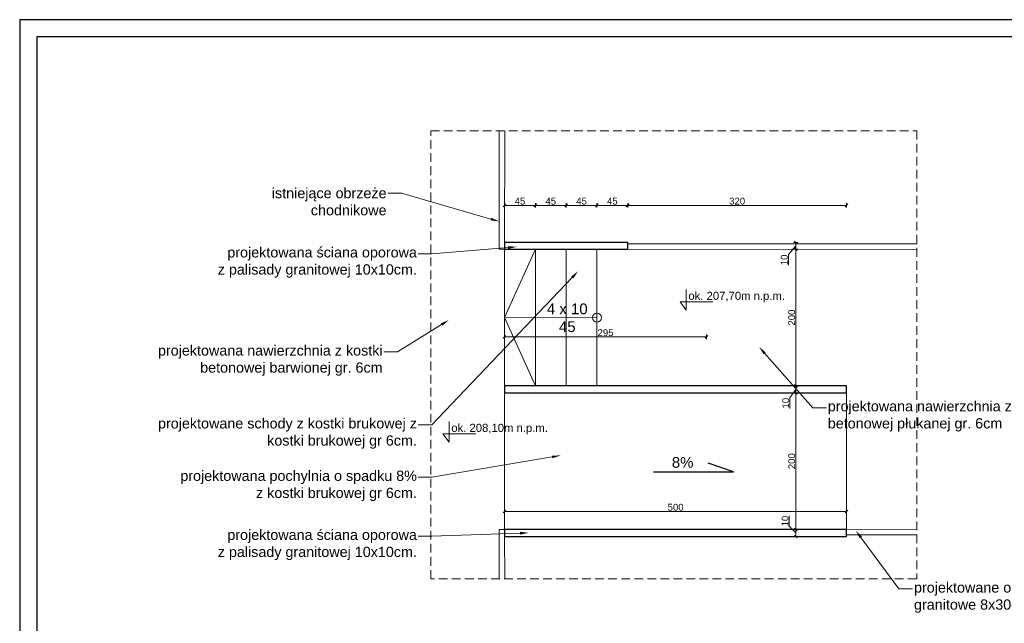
# Model space of a CAD drawing. Header units: millimetres. Extents: x 144333 to 293941, y 20065 to 49238.
# Tile 2 of 8: x 144333 to 145773, y 20667 to 21550. Entities that reach past the tile are written whole.
import ezdxf
from ezdxf import colors
from ezdxf.entities.mleader import LeaderData, LeaderLine
from ezdxf.math import Vec2, Vec3

# ---------------------------------------------------------------- set-up
doc = ezdxf.new("R2010")
doc.units = ezdxf.units.MM
doc.linetypes.add('DASHED', pattern=[19.05, 12.7, -6.35])
doc.layers.add('A_ramka', color=7, linetype='Continuous')
for name, color, linetype, lineweight in [('cienka', 210, 'Continuous', 13), ('dach', 140, 'Continuous', 30), ('koty', 7, 'Continuous', 15), ('pomieszczenia', 7, 'Continuous', 15), ('przerywana', 7, 'DASHED', 9), ('utwardzenia', 22, 'Continuous', 13), ('wymiary zewn', 7, 'Continuous', 5)]:
    doc.layers.add(name, color=color, linetype=linetype, lineweight=lineweight)
doc.styles.add('WOJTEK', font='arial.ttf')
doc.dimstyles.new('gosia 1 50', dxfattribs={"dimtxt": 10, "dimasz": 0.2, "dimexe": 1.25, "dimexo": 1, "dimgap": 1, "dimtad": 1, "dimdec": 1, "dimrnd": 0.5, "dimzin": 12, "dimtxsty": 'WOJTEK', "dimblk": 'A$C40B41CFE', "dimcen": 7.5, "dimse1": 1, "dimse2": 1, "dimclrd": 256, "dimclre": 256, "dimclrt": 256, "dimadec": 1, "dimazin": 0, "dimtfac": 1, "dimtdec": 1, "dimtofl": 0, "dimtmove": 1, "dimatfit": 3, "dimldrblk": 'NONE', "dimfxl": 1, "dimtolj": 1, "dimtzin": 12, "dimlwd": -1, "dimarcsym": 0})

# ---------------------------------------------------------------- blocks, each defined once
blk = doc.blocks.new('A$C40B41CFE')
at = {"layer": 'wymiary zewn', "lineweight": 20}
blk.add_line((-10.1, -10.1), (10.1, 10.1), dxfattribs=at)
at = {"layer": 'wymiary zewn'}
blk.add_line((0, 16.8), (0, -16.8), dxfattribs=at)
blk = doc.blocks.new('*D9')
at = {"layer": 'Defpoints', "color": 0, "transparency": 16777216}
for p in [(145337, 21214.5), (145337, 21086.4), (145041.9, 21004.5)]:
    blk.add_point(p, dxfattribs=at)
at = {"layer": 'wymiary zewn', "transparency": 16777216}
blk.add_line((145042.1, 21086.4), (145336.8, 21086.4), dxfattribs=at)
at = {"layer": 'wymiary zewn', "transparency": 16777216, "xscale": 0.2, "yscale": 0.2, "zscale": 0.2, "rotation": 180}
blk.add_blockref('A$C40B41CFE', (145041.9, 21086.4), dxfattribs=at)
at = {"layer": 'wymiary zewn', "transparency": 16777216, "xscale": 0.2, "yscale": 0.2, "zscale": 0.2}
blk.add_blockref('A$C40B41CFE', (145337, 21086.4), dxfattribs=at)
at = {"layer": 'wymiary zewn', "transparency": 16777216, "insert": (145189.5, 21092.5), "char_height": 10, "attachment_point": 5, "style": 'WOJTEK'}
blk.add_mtext('\\A1;295', dxfattribs=at)
blk = doc.blocks.new('_None')
blk = doc.blocks.new('*D32')
at = {"layer": 'Defpoints', "color": 0, "transparency": 16777216}
for p in [(145086.9, 21278.8), (145041.9, 21114.5), (145086.9, 21114.5)]:
    blk.add_point(p, dxfattribs=at)
at = {"layer": 'wymiary zewn', "transparency": 16777216}
blk.add_line((145042.1, 21278.8), (145086.7, 21278.8), dxfattribs=at)
at = {"layer": 'wymiary zewn', "transparency": 16777216, "xscale": 0.2, "yscale": 0.2, "zscale": 0.2, "rotation": 180}
blk.add_blockref('A$C40B41CFE', (145041.9, 21278.8), dxfattribs=at)
at = {"layer": 'wymiary zewn', "transparency": 16777216, "xscale": 0.2, "yscale": 0.2, "zscale": 0.2}
blk.add_blockref('A$C40B41CFE', (145086.9, 21278.8), dxfattribs=at)
at = {"layer": 'wymiary zewn', "transparency": 16777216, "insert": (145064.4, 21284.9), "char_height": 10, "attachment_point": 5, "style": 'WOJTEK'}
blk.add_mtext('\\A1;45', dxfattribs=at)
blk = doc.blocks.new('*D33')
at = {"layer": 'Defpoints', "color": 0, "transparency": 16777216}
for p in [(145131.9, 21278.8), (145131.9, 21214.5), (145086.9, 21114.5)]:
    blk.add_point(p, dxfattribs=at)
at = {"layer": 'wymiary zewn', "transparency": 16777216}
blk.add_line((145087.1, 21278.8), (145131.7, 21278.8), dxfattribs=at)
at = {"layer": 'wymiary zewn', "transparency": 16777216, "xscale": 0.2, "yscale": 0.2, "zscale": 0.2, "rotation": 180}
blk.add_blockref('A$C40B41CFE', (145086.9, 21278.8), dxfattribs=at)
at = {"layer": 'wymiary zewn', "transparency": 16777216, "xscale": 0.2, "yscale": 0.2, "zscale": 0.2}
blk.add_blockref('A$C40B41CFE', (145131.9, 21278.8), dxfattribs=at)
at = {"layer": 'wymiary zewn', "transparency": 16777216, "insert": (145109.4, 21284.9), "char_height": 10, "attachment_point": 5, "style": 'WOJTEK'}
blk.add_mtext('\\A1;45', dxfattribs=at)
blk = doc.blocks.new('*D34')
at = {"layer": 'Defpoints', "color": 0, "transparency": 16777216}
for p in [(145176.9, 21278.8), (145131.9, 21214.5), (145176.9, 21214.5)]:
    blk.add_point(p, dxfattribs=at)
at = {"layer": 'wymiary zewn', "transparency": 16777216}
blk.add_line((145132.1, 21278.8), (145176.7, 21278.8), dxfattribs=at)
at = {"layer": 'wymiary zewn', "transparency": 16777216, "xscale": 0.2, "yscale": 0.2, "zscale": 0.2, "rotation": 180}
blk.add_blockref('A$C40B41CFE', (145131.9, 21278.8), dxfattribs=at)
at = {"layer": 'wymiary zewn', "transparency": 16777216, "xscale": 0.2, "yscale": 0.2, "zscale": 0.2}
blk.add_blockref('A$C40B41CFE', (145176.9, 21278.8), dxfattribs=at)
at = {"layer": 'wymiary zewn', "transparency": 16777216, "insert": (145154.4, 21284.9), "char_height": 10, "attachment_point": 5, "style": 'WOJTEK'}
blk.add_mtext('\\A1;45', dxfattribs=at)
blk = doc.blocks.new('*D35')
at = {"layer": 'Defpoints', "color": 0, "transparency": 16777216}
for p in [(145221.9, 21278.8), (145176.9, 21214.5), (145221.9, 21214.5)]:
    blk.add_point(p, dxfattribs=at)
at = {"layer": 'wymiary zewn', "transparency": 16777216}
blk.add_line((145177.1, 21278.8), (145221.7, 21278.8), dxfattribs=at)
at = {"layer": 'wymiary zewn', "transparency": 16777216, "xscale": 0.2, "yscale": 0.2, "zscale": 0.2, "rotation": 180}
blk.add_blockref('A$C40B41CFE', (145176.9, 21278.8), dxfattribs=at)
at = {"layer": 'wymiary zewn', "transparency": 16777216, "xscale": 0.2, "yscale": 0.2, "zscale": 0.2}
blk.add_blockref('A$C40B41CFE', (145221.9, 21278.8), dxfattribs=at)
at = {"layer": 'wymiary zewn', "transparency": 16777216, "insert": (145199.4, 21284.9), "char_height": 10, "attachment_point": 5, "style": 'WOJTEK'}
blk.add_mtext('\\A1;45', dxfattribs=at)
blk = doc.blocks.new('*D36')
at = {"layer": 'Defpoints', "color": 0, "transparency": 16777216}
for p in [(145541.9, 21278.8), (145221.9, 21214.5), (145541.9, 21014.5)]:
    blk.add_point(p, dxfattribs=at)
at = {"layer": 'wymiary zewn', "transparency": 16777216}
blk.add_line((145222.1, 21278.8), (145541.7, 21278.8), dxfattribs=at)
at = {"layer": 'wymiary zewn', "transparency": 16777216, "xscale": 0.2, "yscale": 0.2, "zscale": 0.2, "rotation": 180}
blk.add_blockref('A$C40B41CFE', (145221.9, 21278.8), dxfattribs=at)
at = {"layer": 'wymiary zewn', "transparency": 16777216, "xscale": 0.2, "yscale": 0.2, "zscale": 0.2}
blk.add_blockref('A$C40B41CFE', (145541.9, 21278.8), dxfattribs=at)
at = {"layer": 'wymiary zewn', "transparency": 16777216, "insert": (145381.9, 21284.9), "char_height": 10, "attachment_point": 5, "style": 'WOJTEK'}
blk.add_mtext('\\A1;320', dxfattribs=at)
blk = doc.blocks.new('*D37')
at = {"layer": 'Defpoints', "color": 0, "transparency": 16777216}
for p in [(145221.9, 21224.5), (145221.9, 21214.6), (145467.8, 21214.6)]:
    blk.add_point(p, dxfattribs=at)
at = {"layer": 'wymiary zewn', "transparency": 16777216}
for p, q in [((145467.8, 21224.3), (145467.8, 21214.8)), ((145456.9, 21206.7), (145467.8, 21219.6)), ((145456.9, 21191.3), (145456.9, 21206.7))]:
    blk.add_line(p, q, dxfattribs=at)
at = {"layer": 'wymiary zewn', "transparency": 16777216, "xscale": 0.2, "yscale": 0.2, "zscale": 0.2}
for p, rotation in [((145467.8, 21224.5), 90), ((145467.8, 21214.6), 270)]:
    blk.add_blockref('A$C40B41CFE', p, dxfattribs=dict(at, rotation=rotation))
at = {"layer": 'wymiary zewn', "transparency": 16777216, "insert": (145450.8, 21199), "char_height": 10, "attachment_point": 5, "rotation": 90, "style": 'WOJTEK'}
blk.add_mtext('\\A1;10', dxfattribs=at)
blk = doc.blocks.new('*D38')
at = {"layer": 'Defpoints', "color": 0, "transparency": 16777216}
for p in [(145221.9, 21214.6), (145176.9, 21014.5), (145467.8, 21014.5)]:
    blk.add_point(p, dxfattribs=at)
at = {"layer": 'wymiary zewn', "transparency": 16777216}
blk.add_line((145467.8, 21214.4), (145467.8, 21014.7), dxfattribs=at)
at = {"layer": 'wymiary zewn', "transparency": 16777216, "xscale": 0.2, "yscale": 0.2, "zscale": 0.2}
for p, rotation in [((145467.8, 21214.6), 90), ((145467.8, 21014.5), 270)]:
    blk.add_blockref('A$C40B41CFE', p, dxfattribs=dict(at, rotation=rotation))
at = {"layer": 'wymiary zewn', "transparency": 16777216, "insert": (145461.7, 21114.6), "char_height": 10, "attachment_point": 5, "rotation": 90, "style": 'WOJTEK'}
blk.add_mtext('\\A1;200', dxfattribs=at)
blk = doc.blocks.new('*D39')
at = {"layer": 'Defpoints', "color": 0, "transparency": 16777216}
for p in [(145176.9, 21014.5), (145467.8, 21004.5), (145541.9, 21004.5)]:
    blk.add_point(p, dxfattribs=at)
at = {"layer": 'wymiary zewn', "transparency": 16777216}
for p, q in [((145459.1, 20997.1), (145467.8, 21009.5)), ((145467.8, 21014.3), (145467.8, 21004.7)), ((145459.1, 20981.7), (145459.1, 20997.1))]:
    blk.add_line(p, q, dxfattribs=at)
at = {"layer": 'wymiary zewn', "transparency": 16777216, "xscale": 0.2, "yscale": 0.2, "zscale": 0.2}
for p, rotation in [((145467.8, 21014.5), 90), ((145467.8, 21004.5), 270)]:
    blk.add_blockref('A$C40B41CFE', p, dxfattribs=dict(at, rotation=rotation))
at = {"layer": 'wymiary zewn', "transparency": 16777216, "insert": (145453, 20989.4), "char_height": 10, "attachment_point": 5, "rotation": 90, "style": 'WOJTEK'}
blk.add_mtext('\\A1;10', dxfattribs=at)
blk = doc.blocks.new('*D40')
at = {"layer": 'Defpoints', "color": 0, "transparency": 16777216}
for p in [(145541.9, 21004.5), (145467.8, 20804.5), (145541.9, 20804.5)]:
    blk.add_point(p, dxfattribs=at)
at = {"layer": 'wymiary zewn', "transparency": 16777216}
blk.add_line((145467.8, 21004.3), (145467.8, 20804.7), dxfattribs=at)
at = {"layer": 'wymiary zewn', "transparency": 16777216, "xscale": 0.2, "yscale": 0.2, "zscale": 0.2}
for p, rotation in [((145467.8, 21004.5), 90), ((145467.8, 20804.5), 270)]:
    blk.add_blockref('A$C40B41CFE', p, dxfattribs=dict(at, rotation=rotation))
at = {"layer": 'wymiary zewn', "transparency": 16777216, "insert": (145461.7, 20904.5), "char_height": 10, "attachment_point": 5, "rotation": 90, "style": 'WOJTEK'}
blk.add_mtext('\\A1;200', dxfattribs=at)
blk = doc.blocks.new('*D41')
at = {"layer": 'Defpoints', "color": 0, "transparency": 16777216}
for p in [(145541.9, 20804.5), (145467.8, 20794.5), (145541.9, 20794.5)]:
    blk.add_point(p, dxfattribs=at)
at = {"layer": 'wymiary zewn', "transparency": 16777216}
for p, q in [((145458.1, 20824.6), (145458.1, 20809.3)), ((145458.1, 20809.3), (145467.8, 20799.5)), ((145467.8, 20804.3), (145467.8, 20794.7))]:
    blk.add_line(p, q, dxfattribs=at)
at = {"layer": 'wymiary zewn', "transparency": 16777216, "xscale": 0.2, "yscale": 0.2, "zscale": 0.2}
for p, rotation in [((145467.8, 20804.5), 90), ((145467.8, 20794.5), 270)]:
    blk.add_blockref('A$C40B41CFE', p, dxfattribs=dict(at, rotation=rotation))
at = {"layer": 'wymiary zewn', "transparency": 16777216, "insert": (145452, 20816.9), "char_height": 10, "attachment_point": 5, "rotation": 90, "style": 'WOJTEK'}
blk.add_mtext('\\A1;10', dxfattribs=at)
blk = doc.blocks.new('*D42')
at = {"layer": 'Defpoints', "color": 0, "transparency": 16777216}
for p in [(145541.9, 20831), (145041.9, 20804.5), (145541.9, 20804.5)]:
    blk.add_point(p, dxfattribs=at)
at = {"layer": 'wymiary zewn', "transparency": 16777216}
blk.add_line((145042.1, 20831), (145541.7, 20831), dxfattribs=at)
at = {"layer": 'wymiary zewn', "transparency": 16777216, "xscale": 0.2, "yscale": 0.2, "zscale": 0.2, "rotation": 180}
blk.add_blockref('A$C40B41CFE', (145041.9, 20831), dxfattribs=at)
at = {"layer": 'wymiary zewn', "transparency": 16777216, "xscale": 0.2, "yscale": 0.2, "zscale": 0.2}
blk.add_blockref('A$C40B41CFE', (145541.9, 20831), dxfattribs=at)
at = {"layer": 'wymiary zewn', "transparency": 16777216, "insert": (145291.9, 20837.1), "char_height": 10, "attachment_point": 5, "style": 'WOJTEK'}
blk.add_mtext('\\A1;500', dxfattribs=at)

msp = doc.modelspace()

# ---------------------------------------------------------------- linework, layer by layer
msp.add_lwpolyline([(145259.76, 20888.9), (145376.73, 20888.9), (145339.42, 20901.5)])
at = {"layer": 'A_ramka'}
for points in [[(146432.92, 20065.38), (146432.92, 21550.38), (144332.92, 21550.38), (144332.92, 20065.38)], [(146407.92, 20090.38), (146407.92, 21525.38), (144357.92, 21525.38), (144357.92, 20090.38)]]:
    msp.add_lwpolyline(points, close=True, dxfattribs=at)
at = {"layer": 'cienka'}
for p, q in [((145041.92, 21114.52), (145086.92, 21214.52)), ((145176.92, 21114.45), (145041.92, 21114.52)), ((145041.92, 21114.52), (145086.92, 21014.52))]:
    msp.add_line(p, q, dxfattribs=at)
at = {"layer": 'cienka', "linetype": 'Continuous'}
for p, q in [((145041.92, 21014.52), (145041.92, 21214.52)), ((145086.92, 21014.52), (145086.92, 21214.52)), ((145131.92, 21014.52), (145131.92, 21214.52)), ((145176.92, 21014.52), (145176.92, 21214.52)), ((145041.92, 20804.86), (145041.92, 21004.52)), ((145541.92, 20804.52), (145541.92, 21004.52))]:
    msp.add_line(p, q, dxfattribs=at)
at = {"layer": 'cienka'}
msp.add_circle((145176.92, 21114.52), 6.44, dxfattribs=at)
at = {"layer": 'dach'}
for points in [[(145041.92, 21214.52), (145221.92, 21214.52), (145221.92, 21224.52), (145041.92, 21224.52)], [(145041.92, 21004.52), (145541.92, 21004.52), (145541.92, 21014.52), (145041.92, 21014.52)], [(145041.92, 20794.52), (145541.92, 20794.52), (145541.92, 20804.52), (145041.92, 20804.52)]]:
    msp.add_lwpolyline(points, close=True, dxfattribs=at)
at = {"layer": 'koty'}
for p, q in [((145307.52, 21155.78), (145307.52, 21125.68)), ((145307.52, 21125.68), (145298.45, 21137.78)), ((145298.45, 21137.78), (145346.29, 21137.78)), ((144960.89, 20962.61), (144960.89, 20932.51)), ((144960.89, 20932.51), (144951.82, 20944.61)), ((144951.82, 20944.61), (144999.65, 20944.61))]:
    msp.add_line(p, q, dxfattribs=at)
at = {"layer": 'przerywana'}
msp.add_lwpolyline([(144933.89, 21387.85), (145644.39, 21387.85), (145644.39, 20732.62), (144933.89, 20732.62)], close=True, dxfattribs=at)
at = {"layer": 'utwardzenia'}
for points in [[(145034.12, 21387.85), (145033.89, 21214.55), (145041.92, 21214.52)], [(145042.12, 21387.85), (145041.92, 21222.18)], [(145221.92, 21222.58), (145644.39, 21222.58)], [(145221.92, 21214.58), (145644.39, 21214.32)], [(145033.89, 20732.62), (145033.89, 20804.5), (145041.92, 20804.52)], [(145042.12, 20732.62), (145041.92, 20796.85)]]:
    msp.add_lwpolyline(points, dxfattribs=at)
at = {"layer": 'utwardzenia', "linetype": 'Continuous'}
for points in [[(145541.92, 20804.52), (145644.39, 20804.86)], [(145541.92, 20796.86), (145644.39, 20796.86)]]:
    msp.add_lwpolyline(points, dxfattribs=at)

# ---------------------------------------------------------------- texts
at = {"layer": 'koty', "char_height": 11.8125, "width": 185.4825, "attachment_point": 4}
for s, insert in [('{\\fArial|b0|i0|c238|p34;ok. 207,70m n.p.m.}', (145310.63, 21144.68)), ('{\\fArial|b0|i0|c238|p34;ok. 208,10m n.p.m.}', (144963.99, 20951.51))]:
    msp.add_mtext(s, dxfattribs=dict(at, insert=insert))
at = {"layer": 'pomieszczenia', "char_height": 15.68, "width": 235.3928, "attachment_point": 5}
for s, insert in [('{\\fArial|b0|i0|c238|p34;4 x 10\\P45}', (145133.53, 21114.23)), ('{\\fArial|b0|i0|c238|p34;8%}', (145302.22, 20902.63))]:
    msp.add_mtext(s, dxfattribs=dict(at, insert=insert))

# ---------------------------------------------------------------- dimensions: what is measured, and where the dimension line sits
at = {"layer": 'wymiary zewn'}
for base, p1, p2, picture, middle in [((145086.92, 21278.77), (145041.92, 21114.52), (145086.92, 21114.52), '*D32', (145064.42, 21284.85)), ((145541.92, 20831.02), (145041.92, 20804.52), (145541.92, 20804.52), '*D42', (145291.92, 20837.12))]:
    dim = msp.add_linear_dim(base=base, p1=p1, p2=p2, dimstyle='gosia 1 50', dxfattribs=at)
    dim.commit()
    dim.dimension.update_dxf_attribs({"geometry": picture, "text_midpoint": middle})
for base, p1, p2, override, picture, middle in [((145131.92, 21278.77), (145086.92, 21114.52), (145131.92, 21214.52), {"dimtmove": 1}, '*D33', (145109.42, 21284.85)), ((145176.92, 21278.77), (145131.92, 21214.52), (145176.92, 21214.52), {"dimtmove": 1}, '*D34', (145154.42, 21284.85)), ((145221.92, 21278.77), (145176.92, 21214.52), (145221.92, 21214.52), {"dimtmove": 1}, '*D35', (145199.42, 21284.85)), ((145541.92, 21278.77), (145221.92, 21214.52), (145541.92, 21014.52), {"dimtmove": 1}, '*D36', (145381.92, 21284.88)), ((145337, 21086.39), (145041.92, 21004.52), (145337, 21214.52), {"dimfxl": 1.25}, '*D9', (145189.46, 21092.49))]:
    dim = msp.add_linear_dim(base=base, p1=p1, p2=p2, dimstyle='gosia 1 50', override=override, dxfattribs=at)
    dim.commit()
    dim.dimension.update_dxf_attribs({"geometry": picture, "text_midpoint": middle})
dim = msp.add_linear_dim(base=(145467.77, 21214.58), p1=(145221.92, 21224.52), p2=(145221.92, 21214.58), angle=90, dimstyle='gosia 1 50', dxfattribs=at)
dim.commit()
dim.dimension.update_dxf_attribs({"geometry": '*D37', "text_midpoint": (145456.9, 21205.69), "dimtype": 160})
for base, p1, p2, picture, middle in [((145467.77, 21014.52), (145221.92, 21214.58), (145176.92, 21014.52), '*D38', (145461.66, 21114.55)), ((145467.77, 20804.52), (145541.92, 21004.52), (145541.92, 20804.52), '*D40', (145461.66, 20904.52))]:
    dim = msp.add_linear_dim(base=base, p1=p1, p2=p2, angle=90, dimstyle='gosia 1 50', override={"dimtmove": 1}, dxfattribs=at)
    dim.commit()
    dim.dimension.update_dxf_attribs({"geometry": picture, "text_midpoint": middle})
for base, p1, p2, picture, middle in [((145467.77, 21004.52), (145176.92, 21014.52), (145541.92, 21004.52), '*D39', (145459.11, 20996.08)), ((145467.77, 20794.52), (145541.92, 20804.52), (145541.92, 20794.52), '*D41', (145458.07, 20810.27))]:
    dim = msp.add_linear_dim(base=base, p1=p1, p2=p2, angle=90, dimstyle='gosia 1 50', override={"dimtmove": 1}, dxfattribs=at)
    dim.commit()
    dim.dimension.update_dxf_attribs({"geometry": picture, "text_midpoint": middle, "dimtype": 160})

# ---------------------------------------------------------------- leaders
at = {"layer": 'pomieszczenia'}
ml = msp.add_multileader_mtext('Standard', dxfattribs=at)
ml.set_content('{\\C7;istniejące obrzeże \\Pchodnikowe}', color=256, style='WOJTEK')
ml.set_leader_properties(color=256, linetype='ByLayer', lineweight=-1)
ml.build(insert=Vec2(0, 0))
ml.multileader.update_dxf_attribs({"dogleg_length": 20, "arrow_head_size": 12.5})
ctx = ml.context
ctx.base_point, ctx.char_height, ctx.arrow_head_size, ctx.plane_origin = Vec3(144701.8, 21296.61), 15, 12.5, Vec3(144812.96, 20986.04)
ctx.text_align_type = 2
notes = []
notes.append((ctx, [(0, (1, 1, 0), (144891.27, 21296.61), (-1, 0), 20, [(0, [(145034, 21255.25)], 0, [])])]))
ctx.mtext.insert, ctx.mtext.width, ctx.mtext.alignment, ctx.mtext.flow_direction = Vec3(144869.27, 21304.23), 412.9726, 3, 5
ml = msp.add_multileader_mtext('Standard', dxfattribs=at)
ml.set_content('{\\C7;projektowana ściana oporowa \\Pz palisady granitowej 10x10cm.}', color=256, style='WOJTEK')
ml.set_leader_properties(color=256, linetype='ByLayer', lineweight=-1)
ml.build(insert=Vec2(0, 0))
ml.multileader.update_dxf_attribs({"dogleg_length": 20, "arrow_head_size": 12.5})
ctx = ml.context
ctx.base_point, ctx.char_height, ctx.arrow_head_size, ctx.plane_origin = Vec3(144622.73, 21207.86), 15, 12.5, Vec3(144857.38, 20897.29)
ctx.text_align_type = 2
notes.append((ctx, [(0, (1, 1, 0), (144935.69, 21207.86), (-1, 0), 20, [(0, [(145059.42, 21218.12)], 0, [])])]))
ctx.mtext.insert, ctx.mtext.width, ctx.mtext.alignment, ctx.mtext.flow_direction = Vec3(144913.69, 21217.56), 412.9726, 3, 5
ml = msp.add_multileader_mtext('Standard', dxfattribs=at)
ml.set_content('{\\C7;projektowane schody z kostki brukowej z kostki brukowej gr 6cm.}', color=256, style='WOJTEK')
ml.set_leader_properties(color=256, linetype='ByLayer', lineweight=-1)
ml.build(insert=Vec2(0, 0))
ml.multileader.update_dxf_attribs({"dogleg_length": 20, "arrow_head_size": 12.5})
ctx = ml.context
ctx.base_point, ctx.char_height, ctx.arrow_head_size, ctx.plane_origin = Vec3(144534.99, 20957.67), 15, 12.5, Vec3(144857.38, 20647.1)
ctx.text_align_type = 2
notes.append((ctx, [(0, (1, 1, 0), (144935.69, 20957.67), (-1, 0), 20, [(0, [(145149.37, 21182.34)], 0, [])])]))
ctx.mtext.insert, ctx.mtext.width, ctx.mtext.alignment, ctx.mtext.flow_direction = Vec3(144913.69, 20967.38), 412.9726, 3, 5
ml = msp.add_multileader_mtext('Standard', dxfattribs=at)
ml.set_content('{\\C7;projektowana }nawierzchnia z kostki betonowej barwionej gr. 6cm', color=256, style='WOJTEK')
ml.set_leader_properties(color=256, linetype='ByLayer', lineweight=-1)
ml.build(insert=Vec2(0, 0))
ml.multileader.update_dxf_attribs({"dogleg_length": 20, "arrow_head_size": 12.5})
ctx = ml.context
ctx.base_point, ctx.char_height, ctx.arrow_head_size, ctx.plane_origin = Vec3(144535.87, 21064.3), 15, 12.5, Vec3(144807.21, 20753.73)
ctx.text_align_type = 2
notes.append((ctx, [(0, (1, 1, 0), (144885.52, 21064.3), (-1, 0), 20, [(0, [(144960.39, 21111.03)], 0, [])])]))
ctx.mtext.insert, ctx.mtext.width, ctx.mtext.alignment, ctx.mtext.flow_direction = Vec3(144863.52, 21074.01), 412.9726, 3, 5
ml = msp.add_multileader_mtext('Standard', dxfattribs=at)
ml.set_content('{\\C7;projektowana }nawierzchnia z kostki betonowej płukanej gr. 6cm', color=256, style='WOJTEK')
ml.set_leader_properties(color=256, linetype='ByLayer', lineweight=-1)
ml.build(insert=Vec2(0, 0))
ml.multileader.update_dxf_attribs({"dogleg_length": 20, "arrow_head_size": 12.5})
ctx = ml.context
ctx.base_point, ctx.char_height, ctx.arrow_head_size, ctx.plane_origin = Vec3(145512.48, 20982.74), 15, 12.5, Vec3(145560.69, 20837.19)
notes.append((ctx, [(0, (1, 1, 0), (145492.48, 20982.74), (1, 0), 20, [(0, [(145413.86, 21071.75)], 0, [])])]))
ctx.mtext.insert, ctx.mtext.width, ctx.mtext.flow_direction = Vec3(145514.48, 20992.44), 412.9726, 5
ml = msp.add_multileader_mtext('Standard', dxfattribs=at)
ml.set_content('{\\C7;projektowana pochylnia o spadku 8%\\Pz kostki brukowej gr 6cm.}', color=256, style='WOJTEK')
ml.set_leader_properties(color=256, linetype='ByLayer', lineweight=-1)
ml.build(insert=Vec2(0, 0))
ml.multileader.update_dxf_attribs({"dogleg_length": 20, "arrow_head_size": 12.5})
ctx = ml.context
ctx.base_point, ctx.char_height, ctx.arrow_head_size, ctx.plane_origin = Vec3(144568.38, 20880.99), 15, 12.5, Vec3(144857.38, 20570.42)
ctx.text_align_type = 2
notes.append((ctx, [(0, (1, 1, 0), (144935.69, 20880.99), (-1, 0), 20, [(0, [(145123.64, 20912.87)], 0, [])])]))
ctx.mtext.insert, ctx.mtext.width, ctx.mtext.alignment, ctx.mtext.flow_direction = Vec3(144913.69, 20890.7), 412.9726, 3, 5
ml = msp.add_multileader_mtext('Standard', dxfattribs=at)
ml.set_content('{\\C7;projektowana ściana oporowa \\Pz palisady granitowej 10x10cm.}', color=256, style='WOJTEK')
ml.set_leader_properties(color=256, linetype='ByLayer', lineweight=-1)
ml.build(insert=Vec2(0, 0))
ml.multileader.update_dxf_attribs({"dogleg_length": 20, "arrow_head_size": 12.5})
ctx = ml.context
ctx.base_point, ctx.char_height, ctx.arrow_head_size, ctx.plane_origin = Vec3(144622.73, 20794.64), 15, 12.5, Vec3(144857.38, 20484.07)
ctx.text_align_type = 2
notes.append((ctx, [(0, (1, 1, 0), (144935.69, 20794.64), (-1, 0), 20, [(0, [(145077.07, 20799.62)], 0, [])])]))
ctx.mtext.insert, ctx.mtext.width, ctx.mtext.alignment, ctx.mtext.flow_direction = Vec3(144913.69, 20804.34), 412.9726, 3, 5
ml = msp.add_multileader_mtext('Standard', dxfattribs=at)
ml.set_content('{\\C7;projektowane obrzeże \\Pgranitowe 8x30cm}', color=256, style='WOJTEK')
ml.set_leader_properties(color=256, linetype='ByLayer', lineweight=-1)
ml.build(insert=Vec2(0, 0))
ml.multileader.update_dxf_attribs({"dogleg_length": 20, "arrow_head_size": 12.5})
ctx = ml.context
ctx.base_point, ctx.char_height, ctx.arrow_head_size, ctx.plane_origin = Vec3(145638.49, 20717.62), 15, 12.5, Vec3(145696.8, 20407.05)
notes.append((ctx, [(0, (1, 1, 0), (145618.49, 20717.62), (1, 0), 20, [(0, [(145555.3, 20803.14)], 0, [])])]))
ctx.mtext.insert, ctx.mtext.width, ctx.mtext.flow_direction = Vec3(145640.49, 20727.32), 412.9726, 5
for ctx, leaders in notes:
    for number, flags, end, landing, length, lines in leaders:
        leader = LeaderData()
        leader.index, (leader.has_last_leader_line, leader.has_dogleg_vector, leader.attachment_direction) = number, flags
        leader.last_leader_point, leader.dogleg_vector, leader.dogleg_length = Vec3(end), Vec3(landing), length
        for number, points, colour, breaks in lines:
            line = LeaderLine()
            line.index, line.vertices, line.color, line.breaks = number, Vec3.list(points), colors.encode_raw_color(colour), breaks
            leader.lines.append(line)
        ctx.leaders.append(leader)

doc.saveas('drawing.dxf')
